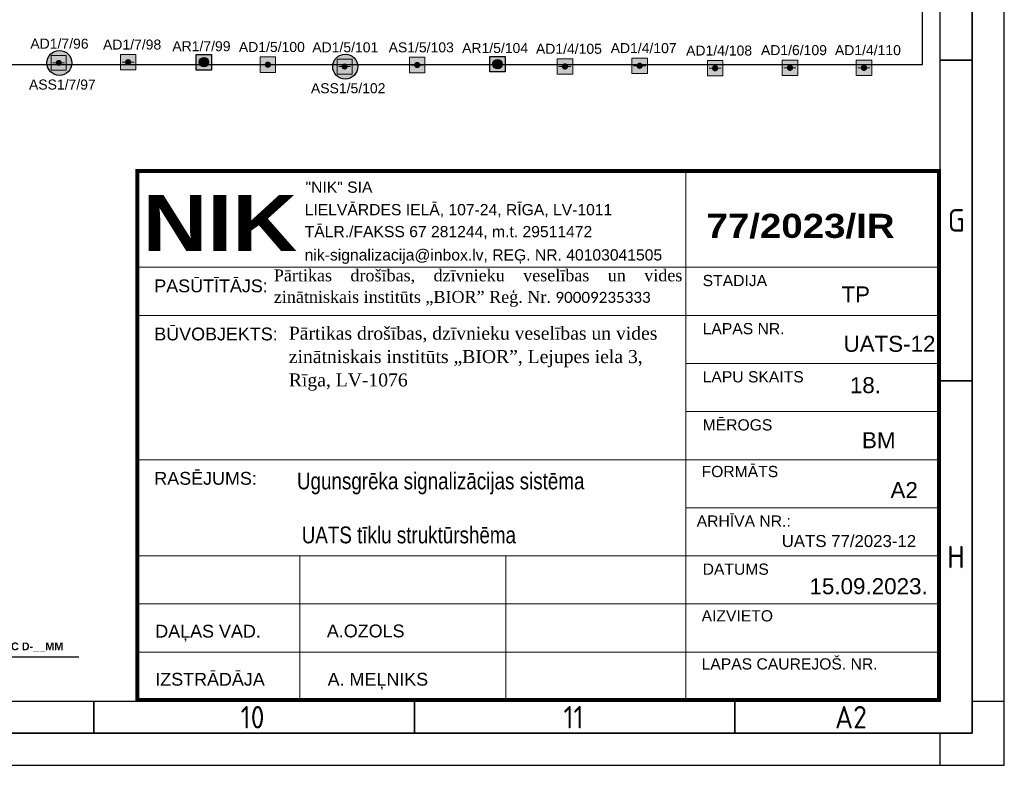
# Model space of a CAD drawing. Header units: millimetres. Extents: x -197461 to 862495, y -970068 to 63888.
# Tile 14 of 205: x -79070 to -58238, y -719994 to -704214. Entities that reach past the tile are written whole.
import ezdxf

# ---------------------------------------------------------------- set-up
doc = ezdxf.new("R2010")
doc.units = ezdxf.units.MM
doc.layers.get('0').update_dxf_attribs({"linetype": 'CONTINUOUS'})
for name, color, linetype, lineweight in [('00_rāmis', 7, 'CONTINUOUS', 18), ('00_text_rakstlaukums', 7, 'CONTINUOUS', 18), ('00_tieva', 7, 'CONTINUOUS', 15), ('Titlebox', 7, 'CONTINUOUS', 9)]:
    doc.layers.add(name, color=color, linetype=linetype, lineweight=lineweight)
for name, color, linetype in [('PDF_Geometry', 7, 'CONTINUOUS'), ('Rasējuma lapa', 7, 'CONTINUOUS'), ('UAS', 240, 'CONTINUOUS')]:
    doc.layers.add(name, color=color, linetype=linetype)
doc.styles.add('ARIAL', font='arialbd.ttf')
doc.styles.add('Arial_baltic', font='arial.ttf')
doc.styles.add('Bold', font='ariblk.ttf', dxfattribs={"height": 60})
doc.styles.add('Calibri', font='calibri.ttf')
doc.styles.add('ISO', font='iso')

# ---------------------------------------------------------------- blocks, each defined once
blk = doc.blocks.new('A2_L')
at = {"layer": 'Rasējuma lapa'}
for p, q in [((0, 0), (0, 420)), ((-5, 10), (0, 10)), ((-10, 0), (-10, 5)), ((-594, 0), (0, 0))]:
    blk.add_line(p, q, dxfattribs=at)
at = {"layer": 'Rasējuma lapa', "lineweight": 35}
for p, q in [((-5, 5), (-5, 415)), ((-5, 110), (-10, 110)), ((-5, 60), (-10, 60)), ((-142, 5), (-142, 10)), ((-92, 5), (-92, 10)), ((-42, 5), (-42, 10)), ((-579, 5), (-5, 5))]:
    blk.add_line(p, q, dxfattribs=at)
at = {"layer": 'Rasējuma lapa', "lineweight": 30}
for p, q in [((-10, 10), (-10, 410)), ((-574, 10), (-10, 10))]:
    blk.add_line(p, q, dxfattribs=at)
at = {"layer": 'Rasējuma lapa', "style": 'ISO'}
for s, p in [('G', (-8.81, 83.25)), ('H', (-8.9, 30.75)), ('10', (-119.1, 5.75)), ('11', (-68.75, 5.75)), ('A2', (-26.41, 5.75))]:
    blk.add_text(s, height=3.5, dxfattribs=at).set_placement(p)
blk = doc.blocks.new('*U1293')
at = {"layer": 'Rasējuma lapa'}
blk.add_blockref('A2_L', (0, 0), dxfattribs=at)
blk = doc.blocks.new('AD-proj')
at = {"lineweight": 5}
blk.add_lwpolyline([(-250, -250), (250, -250), (250, 250), (-250, 250)], close=True, dxfattribs=at)
at = {"const_width": 30}
blk.add_lwpolyline([(-200, 0), (200, 0)], dxfattribs=at)
at = {"const_width": 100}
blk.add_lwpolyline([(-50, 0, 1), (50, 0, 1)], format="xyb", close=True, dxfattribs=at)
blk = doc.blocks.new('AP')
blk.add_hatch(color=256).paths.add_polyline_path([(150, 0, 1), (-150, 0, 1)])
for p, q in [((-250, 250), (250, 250)), ((-250, -250), (-250, 250)), ((250, 250), (250, -250)), ((250, -250), (-250, -250))]:
    blk.add_line(p, q)
blk.add_circle((0, 0), 150)

msp = doc.modelspace()

# ---------------------------------------------------------------- hatches: boundary and pattern name
at = {"layer": 'UAS', "lineweight": 50, "true_color": 0xffffff}
h = msp.add_hatch(color=7, dxfattribs=at)
h.dxf.hatch_style = 1
h.paths.add_polyline_path([(-78211.75009, -705128.12615, -1), (-78274.83702, -705128.12615, -1)], flags=0)
h.paths.add_polyline_path([(-78401.01089, -704970.40882), (-78401.01089, -705285.84349), (-78085.57622, -705285.84349), (-78085.57622, -704970.40882)], flags=16)
h.paths.add_polyline_path([(-77966.71238, -705128.84333, 1), (-78494.75969, -705128.84333, 1)])
h.paths.add_polyline_path([(-78085.57622, -705285.84349), (-78401.01089, -705285.84349), (-78401.01089, -704970.40882), (-78085.57622, -704970.40882)], flags=16)
h = msp.add_hatch(color=7, dxfattribs=at)
h.dxf.hatch_style = 1
h.paths.add_polyline_path([(-76808.73938, -705114.5601), (-76743.26844, -705114.5601, 1)], flags=16)
h.paths.add_polyline_path([(-76612.32656, -705278.23745), (-76612.32656, -704950.88275), (-76939.68126, -704950.88275), (-76939.68126, -705278.23745)])
h = msp.add_hatch(color=7, dxfattribs=at)
h.dxf.hatch_style = 1
h.paths.add_polyline_path([(-75009.44502, -705279.15786), (-75009.44502, -704951.80317), (-75336.79971, -704951.80317), (-75336.79971, -705279.15786)])
h.paths.add_polyline_path([(-75271.32878, -705115.48051, -1), (-75074.91596, -705115.48051, -1)], flags=16)
h = msp.add_hatch(color=7, dxfattribs=at)
h.dxf.hatch_style = 1
h.paths.add_polyline_path([(-72164.08522, -705205.99435, -1), (-72227.17215, -705205.99435, -1)], flags=0)
h.paths.add_polyline_path([(-72353.34602, -705048.27702), (-72353.34602, -705363.71169), (-72037.91135, -705363.71169), (-72037.91135, -705048.27702)], flags=16)
h.paths.add_polyline_path([(-71919.04751, -705206.71153, 1), (-72447.09482, -705206.71153, 1)])
h.paths.add_polyline_path([(-72037.91135, -705363.71169), (-72353.34602, -705363.71169), (-72353.34602, -705048.27702), (-72037.91135, -705048.27702)], flags=16)
h = msp.add_hatch(color=7, dxfattribs=at)
h.dxf.hatch_style = 1
h.paths.add_polyline_path([(-73852.10052, -705166.48323), (-73786.62958, -705166.48323, 1)], flags=16)
h.paths.add_polyline_path([(-73655.6877, -705330.16058), (-73655.6877, -705002.80589), (-73983.0424, -705002.80589), (-73983.0424, -705330.16058)])
h = msp.add_hatch(color=7, dxfattribs=at)
h.dxf.hatch_style = 1
h.paths.add_polyline_path([(-70691.8054, -705174.32121), (-70626.33446, -705174.32121, 1)], flags=16)
h.paths.add_polyline_path([(-70495.39259, -705337.99855), (-70495.39259, -705010.64386), (-70822.74728, -705010.64386), (-70822.74728, -705337.99855)])
h = msp.add_hatch(color=7, dxfattribs=at)
h.dxf.hatch_style = 1
h.paths.add_polyline_path([(-68795.87172, -705317.66569), (-68795.87172, -704990.31099), (-69123.22642, -704990.31099), (-69123.22642, -705317.66569)])
h.paths.add_polyline_path([(-69057.75548, -705153.98834, -1), (-68861.34266, -705153.98834, -1)], flags=16)
h = msp.add_hatch(color=7, dxfattribs=at)
h.dxf.hatch_style = 1
h.paths.add_polyline_path([(-67566.74565, -705204.68304), (-67501.27471, -705204.68304, 1)], flags=16)
h.paths.add_polyline_path([(-67370.33283, -705368.36039), (-67370.33283, -705041.00569), (-67697.68753, -705041.00569), (-67697.68753, -705368.36039)])
h = msp.add_hatch(color=7, dxfattribs=at)
h.dxf.hatch_style = 1
h.paths.add_polyline_path([(-65986.02155, -705189.52962), (-65920.55061, -705189.52962, 1)], flags=16)
h.paths.add_polyline_path([(-65789.60874, -705353.20697), (-65789.60874, -705025.85228), (-66116.96343, -705025.85228), (-66116.96343, -705353.20697)])
h = msp.add_hatch(color=7, dxfattribs=at)
h.dxf.hatch_style = 1
h.paths.add_polyline_path([(-64389.40938, -705241.57376), (-64323.93844, -705241.57376, 1)], flags=16)
h.paths.add_polyline_path([(-64192.99657, -705405.25111), (-64192.99657, -705077.89642), (-64520.35126, -705077.89642), (-64520.35126, -705405.25111)])
h = msp.add_hatch(color=7, dxfattribs=at)
h.dxf.hatch_style = 1
h.paths.add_polyline_path([(-62805.78441, -705232.54222), (-62740.31347, -705232.54222, 1)], flags=16)
h.paths.add_polyline_path([(-62609.37159, -705396.21957), (-62609.37159, -705068.86487), (-62936.72629, -705068.86487), (-62936.72629, -705396.21957)])
h = msp.add_hatch(color=7, dxfattribs=at)
h.dxf.hatch_style = 1
h.paths.add_polyline_path([(-61240.53572, -705232.48722), (-61175.06478, -705232.48722, 1)], flags=16)
h.paths.add_polyline_path([(-61044.1229, -705396.16456), (-61044.1229, -705068.80987), (-61371.4776, -705068.80987), (-61371.4776, -705396.16456)])

# ---------------------------------------------------------------- linework, layer by layer
at = {"layer": '00_rāmis'}
for p, q in [((-59618.80658, -707417.48395), (-76577.89801, -707417.4839)), ((-59618.80343, -707417.48395), (-76577.89486, -707417.4839))]:
    msp.add_line(p, q, dxfattribs=at)
at = {"layer": '00_rāmis', "const_width": 84.79564}
msp.add_lwpolyline([(-76577.90535, -718614.55157), (-59618.80343, -718614.55157), (-59618.80343, -707417.48395), (-76577.90535, -707417.48395)], close=True, dxfattribs=at)
at = {"layer": '00_tieva'}
for p, q in [((-64977.46606, -718614.55385), (-64977.46606, -707417.4839)), ((-59618.80658, -709453.40346), (-76577.89676, -709453.38777)), ((-64977.47527, -718614.55385), (-64977.47527, -709453.40346)), ((-76577.89772, -710472.07146), (-59618.81579, -710472.07146)), ((-59618.80658, -711490.44825), (-64977.47527, -711490.44823)), ((-64977.47527, -712509.12118), (-59618.81579, -712509.12118)), ((-59618.80658, -713526.36776), (-76577.90138, -713526.36771)), ((-64977.47527, -714545.0407), (-59618.81579, -714545.0407)), ((-76577.90282, -715562.28722), (-59618.80658, -715562.28727)), ((-76577.90282, -715562.28722), (-59618.80658, -715562.28727)), ((-73146.25541, -718614.55224), (-73146.25541, -715562.28722)), ((-68783.10934, -718614.55336), (-68783.10934, -715562.28722)), ((-65247.85072, -716579.81907), (-76577.9036, -716579.81907)), ((-76577.90282, -716579.81907), (-59618.80658, -716579.81912)), ((-65247.85072, -716579.81907), (-76442.22596, -716579.81907)), ((-65247.85072, -717597.35092), (-76577.9036, -717597.35092)), ((-59618.80658, -717597.35097), (-76442.22596, -717597.35092))]:
    msp.add_line(p, q, dxfattribs=at)
at = {"layer": 'PDF_Geometry', "lineweight": 9}
msp.add_lwpolyline([(-76228.54176, -707398.6753), (-59616.06858, -707398.6753)], dxfattribs=at)
at = {"layer": 'UAS', "color": 1}
msp.add_lwpolyline([(-132751.6746, -701988.97488), (-130027.3488, -701988.97488), (-130027.3488, -711587.67012), (-80789.0204, -711587.67012), (-80789.0204, -708503.52401), (-115252.65082, -708503.52401), (-115252.65082, -705160.15275), (-59966.0628, -705160.15275), (-59966.0628, -701592.99499), (-132743.70022, -701592.99499)], dxfattribs=at)
at = {"layer": 'UAS', "color": 7, "lineweight": 25}
msp.add_lwpolyline([(-83596.98896, -717572.24307), (-83345.69385, -717699.63255), (-77817.68831, -717699.63255)], dxfattribs=at)
at = {"layer": 'UAS', "color": 1, "lineweight": 30}
for centre in [(-78230.73604, -705128.84333), (-72183.07117, -705206.71153)]:
    msp.add_circle(centre, 264.02365, dxfattribs=at)

# ---------------------------------------------------------------- block references
at = {"layer": 'Rasējuma lapa', "xscale": 135.6730224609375, "yscale": 135.6730224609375, "zscale": 135.6730224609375}
msp.add_blockref('*U1293', (-58237.88142, -719994.26891), dxfattribs=at)
at = {"layer": 'UAS'}
for p, xscale, yscale, zscale in [((-78243.29356, -705128.12615), 0.6308693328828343, 0.6308693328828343, 0.6308693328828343), ((-76776.00391, -705114.5601), 0.6547093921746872, 0.6547093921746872, 0.6547093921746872), ((-73819.36505, -705166.48323), 0.6547093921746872, 0.6547093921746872, 0.6547093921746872), ((-72195.62869, -705205.99435), 0.6308693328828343, 0.6308693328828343, 0.6308693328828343), ((-70659.06993, -705174.32121), 0.6547093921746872, 0.6547093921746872, 0.6547093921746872), ((-67534.01018, -705204.68304), 0.6547093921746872, 0.6547093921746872, 0.6547093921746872), ((-65953.28608, -705189.52962), 0.6547093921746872, 0.6547093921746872, 0.6547093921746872), ((-64356.67391, -705241.57376), 0.6547093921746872, 0.6547093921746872, 0.6547093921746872), ((-62773.04894, -705232.54222), 0.6547093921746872, 0.6547093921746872, 0.6547093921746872), ((-61207.80025, -705232.48722), 0.6547093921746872, 0.6547093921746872, 0.6547093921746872)]:
    msp.add_blockref('AD-proj', p, dxfattribs=dict(at, xscale=xscale, yscale=yscale, zscale=zscale))
at = {"layer": 'UAS', "color": 97, "xscale": 0.6547093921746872, "yscale": 0.6547093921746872, "zscale": 0.6547093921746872}
for p in [(-75173.12237, -705115.48051), (-68959.54907, -705153.98834)]:
    msp.add_blockref('AP', p, dxfattribs=at)

# ---------------------------------------------------------------- texts
at = {"layer": '00_rāmis'}
for s, height, style, p in [('"NIK" SIA', 237.444202, 'Arial_baltic', (-73022.25314, -707876.91927)), ('LIELVĀRDES IELĀ, 107-24, RĪGA, LV-1011', 237.4442015, 'Arial_baltic', (-73040.76773, -708353.48568)), ('77/2023/IR', 508.773834, 'Bold', (-64539.18711, -708831.49572)), ('TĀLR./FAKSS 67 281244, m.t. 29511472', 237.4442015, 'Arial_baltic', (-73040.76773, -708817.47145)), ('nik-signalizacija@inbox.lv, REĢ. NR. 40103041505', 237.4442015, 'Arial_baltic', (-73040.76773, -709310.69805)), ('PASŪTĪTĀJS:', 271.3460449, 'Arial_baltic', (-76222.50141, -709983.21506)), ('PASŪTĪTĀJS:', 271.3460449, 'Arial_baltic', (-76222.4922, -709983.21506)), ('STADIJA', 237.444202, 'Arial_baltic', (-64620.12407, -709853.41862)), ('TP', 338.3346, 'Arial_baltic', (-61683.89374, -710197.88908)), ('BŪVOBJEKTS:', 271.3460449, 'Arial_baltic', (-76222.49118, -711001.58688)), ('LAPAS NR.', 237.444202, 'Arial_baltic', (-64620.12407, -710870.95047)), ('UATS-12. ', 338.3346, 'Arial_baltic', (-61638.89374, -711243.12693)), ('LAPU SKAITS', 237.4442015, 'Arial_baltic', (-64620.12407, -711890.46834)), ('18.', 338.3346, 'Arial_baltic', (-61504.78851, -712118.538)), ('MĒROGS', 237.444202, 'Arial_baltic', (-64620.12407, -712908.28547)), ('BM', 339.182556, 'Arial_baltic', (-61249.41725, -713283.32727)), ('FORMĀTS', 237.444202, 'Arial_baltic', (-64642.75673, -713895.24577)), ('RASĒJUMS:', 271.346045, 'Arial_baltic', (-76222.50105, -714056.74989)), ('A2', 339.182556, 'Arial_baltic', (-60646.25416, -714340.03263)), ('ARHĪVA NR.:', 237.4442015, 'Arial_baltic', (-64746.28039, -714943.74888)), ('UATS 77/2023-12', 254.3869171, 'Arial_baltic', (-62947.89852, -715374.85728)), ('DATUMS', 237.444202, 'Arial_baltic', (-64620.12313, -715961.54911)), ('15.09.2023.', 339.1825562, 'Arial_baltic', (-62360.29894, -716373.80358)), ('AIZVIETO', 237.444202, 'Arial_baltic', (-64642.59309, -716949.45505)), ('DAĻAS VAD.', 271.346045, 'Arial_baltic', (-76201.64383, -717291.18574)), ('A.OZOLS', 271.346045, 'Arial_baltic', (-72571.5422, -717286.45582)), ('LAPAS CAUREJOŠ. NR.', 237.4442015, 'Arial_baltic', (-64642.59366, -717967.14527)), ('IZSTRĀDĀJA', 271.346045, 'Arial_baltic', (-76201.64383, -718308.71758)), ('A. MEĻNIKS', 271.346045, 'Arial_baltic', (-72554.87915, -718308.71825))]:
    msp.add_text(s, height=height, dxfattribs=dict(at, style=style)).set_placement(p)
at = {"layer": '00_rāmis', "color": 5, "style": 'Bold'}
msp.add_text('NIK', height=1187.138947, dxfattribs=at).set_placement((-76467.9119, -709109.90813))
at = {"layer": '00_text_rakstlaukums', "style": 'Arial_baltic', "width": 0.8}
for s, p in [('Ugunsgrēka signalizācijas sistēma', (-73203.89374, -714154.26852)), ('UATS tīklu struktūrshēma', (-73103.19032, -715296.67198))]:
    msp.add_text(s, height=356.141684, dxfattribs=at).set_placement(p)
at = {"layer": 'Titlebox', "attachment_point": 1, "style": 'Calibri'}
for s, insert, char_height, width in [('\\pxa0.66667,sm1.07917,qj;{\\fTimes New Roman|b0|i0|c186|p18;Pārtikas drošības, dzīvnieku veselības un vides zinātniskais institūts „BIOR” Reģ. Nr. \\fCalibri|b0|i0|c0|p34;\\H0.91667x;90009235333}', (-73693.34307, -709498.70511), 253.125, 8617.8480245), ('\\pxa0.66667,sm1.07917;{\\fTimes New Roman|b0|i0|c186|p18;\\H0.91667x;Pārtikas drošības, dzīvnieku veselības un vides zinātniskais institūts „BIOR”, \\fTimes New Roman|b0|i0|c0|p18;Lejupes iela 3, \\fTimes New Roman|b0|i0|c186|p18;\\PRīga, \\fTimes New Roman|b0|i0|c0|p18;LV-1076\\fCalibri|b0|i0|c0|p34;\\P\\pa0.25,s*,ql;\\fTimes New Roman|b0|i0|c0|p18; }', (-73375.60998, -710711.38059), 300, 8475.0517374)]:
    msp.add_mtext(s, dxfattribs=dict(at, insert=insert, char_height=char_height, width=width))
at = {"layer": 'UAS', "color": 7, "insert": (-83285.90093, -717395.42612), "char_height": 163.875, "width": 5769.7936603, "attachment_point": 1, "style": 'ARIAL'}
msp.add_mtext('{\\fArial|b1|i0|c186|p34;KABEĻU STĀVVADS, CAURULES PVC D-__MM}', dxfattribs=at)

# ---------------------------------------------------------------- next in the draw order: texts
at = {"layer": 'UAS', "color": 251, "linetype": 'Continuous', "lineweight": 20, "true_color": 0x636466, "char_height": 211.4384766, "attachment_point": 5, "style": 'ARIAL', "bg_fill": 3, "box_fill_scale": 1.1, "bg_fill_color": 256, "bg_fill_transparency": 0}
for s, insert in [('\\A1;{\\fArial|b0|i0|c186|p34;\\C1;AD1/7/96}', (-78229.10752, -704722.7927)), ('\\A1;{\\fArial|b0|i0|c186|p34;\\C1;AD1/7/98}', (-76691.37871, -704741.90255)), ('\\A1;{\\fArial|b0|i0|c186|p34;\\C1;AR1/7/99}', (-75225.04349, -704777.01528)), ('\\A1;{\\fArial|b0|i0|c186|p34;\\C1;AD1/5/100}', (-73734.73985, -704793.82569)), ('\\A1;{\\fArial|b0|i0|c186|p34;\\C1;AS1/5/103}', (-70574.44473, -704801.66366)), ('\\A1;{\\fArial|b0|i0|c186|p34;\\C1;AR1/5/104}', (-69011.47019, -704815.52311)), ('\\A1;{\\fArial|b0|i0|c186|p34;\\C1;AD1/4/105}', (-67449.38498, -704832.02549)), ('\\A1;{\\fArial|b0|i0|c186|p34;\\C1;AD1/4/107}', (-65868.66088, -704816.87208)), ('\\A1;{\\fArial|b0|i0|c186|p34;\\C1;AD1/4/108}', (-64272.04871, -704868.91622)), ('\\A1;{\\fArial|b0|i0|c186|p34;\\C1;AD1/6/109}', (-62688.42374, -704859.88467)), ('\\A1;{\\fArial|b0|i0|c186|p34;\\C1;AD1/4/110}', (-61123.17505, -704859.82967)), ('\\A1;{\\fArial|b0|i0|c186|p34;\\C1;ASS1/7/97}', (-78167.59274, -705588.19166)), ('\\A1;{\\fArial|b0|i0|c186|p34;\\C1;ASS1/5/102}', (-72119.92787, -705666.05986))]:
    msp.add_mtext(s, dxfattribs=dict(at, insert=insert))

# ---------------------------------------------------------------- next in the draw order: texts
at = {"layer": 'UAS', "color": 251, "linetype": 'Continuous', "lineweight": 20, "true_color": 0x636466, "insert": (-72181.44265, -704800.6609), "char_height": 211.4384766, "attachment_point": 5, "style": 'ARIAL', "bg_fill": 3, "box_fill_scale": 1.1, "bg_fill_color": 256, "bg_fill_transparency": 0}
msp.add_mtext('\\A1;{\\fArial|b0|i0|c186|p34;\\C1;AD1/5/101}', dxfattribs=at)

doc.saveas('drawing.dxf')
